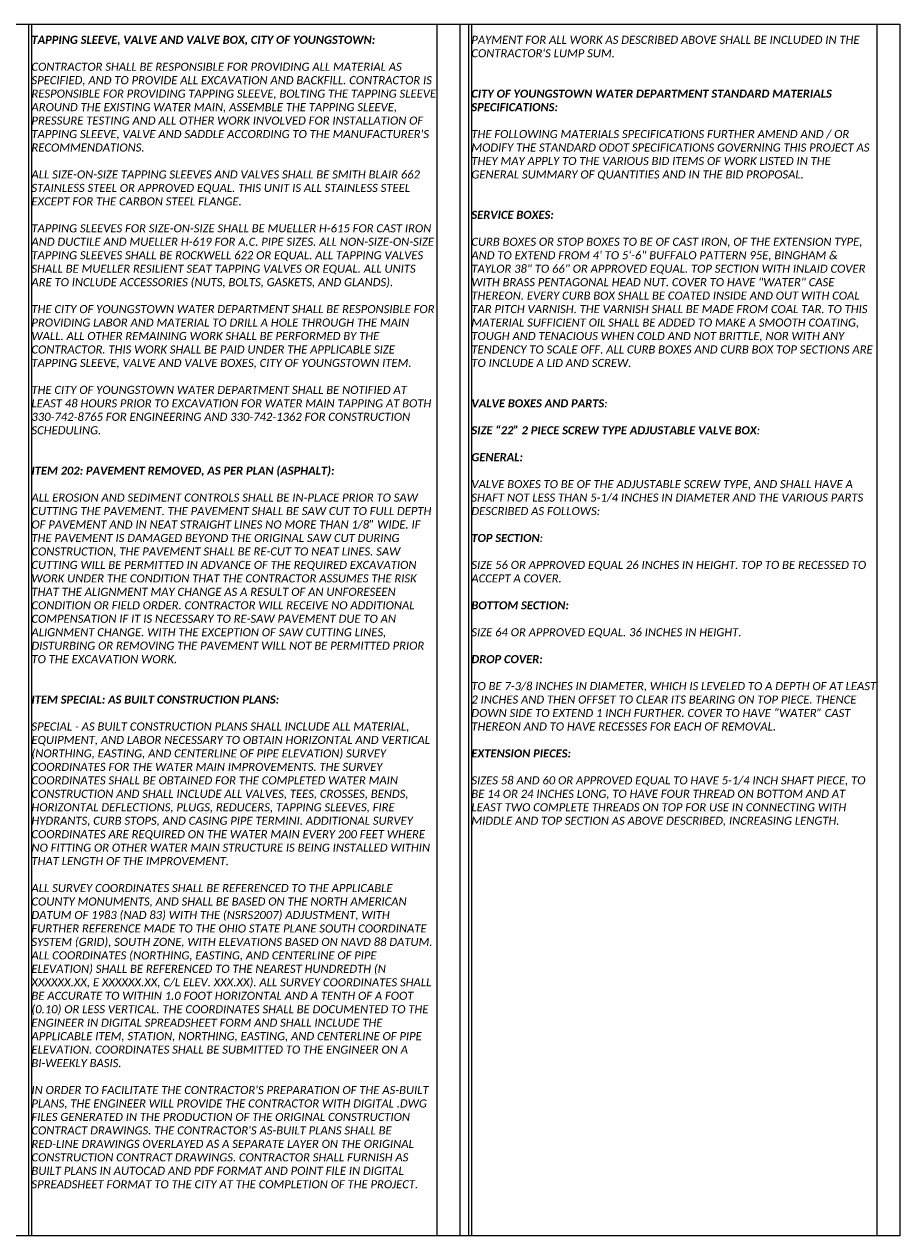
# Model space of a CAD drawing. Header units: feet. Extents: x 0 to 230, y 0 to 21.
# Tile 6 of 10: x 115 to 130, y 0 to 21. Entities that reach past the tile are written whole.
import ezdxf

# ---------------------------------------------------------------- set-up
doc = ezdxf.new("R2010")
doc.units = ezdxf.units.FT
doc.header["$MEASUREMENT"] = 0
doc.layers.add('0_View_Frame_Border', color=7, linetype='Continuous', plot=False)
doc.layers.add('G-ANNO-VPRT', color=215, linetype='Continuous', lineweight=0, plot=False)
doc.layers.add('SH_Text', color=7, linetype='Continuous')
doc.styles.add('Slanted-Normal', font='calibrii.ttf', dxfattribs={"height": 0.14})

msp = doc.modelspace()

# ---------------------------------------------------------------- linework, layer by layer
at = {"layer": '0_View_Frame_Border'}
msp.add_lwpolyline([(100, 21), (130.5, 21), (130.5, 0), (100, 0)], close=True, dxfattribs=at)
at = {"layer": 'G-ANNO-VPRT'}
for p, q in [((115.4, 21), (115.4, 0)), ((115.45, 21), (115.45, 0)), ((122.475, 21), (122.475, 0)), ((123.025, 21), (123.025, 0)), ((123.075, 21), (123.075, 0)), ((130.1, 21), (130.1, 0))]:
    msp.add_line(p, q, dxfattribs=at)
at = {"layer": 'G-ANNO-VPRT', "color": 1}
msp.add_line((122.875, 21), (122.875, 0), dxfattribs=at)

# ---------------------------------------------------------------- texts
at = {"layer": 'SH_Text', "char_height": 0.14, "width": 7.025, "attachment_point": 1, "style": 'Slanted-Normal'}
for s, insert in [("\\pxsm1;{\\fCalibri|b1|i1|c0|p34;TAPPING SLEEVE, VALVE AND VALVE BOX, CITY OF YOUNGSTOWN: \\P}\\PCONTRACTOR SHALL BE RESPONSIBLE FOR PROVIDING ALL MATERIAL AS SPECIFIED, AND TO PROVIDE ALL EXCAVATION AND BACKFILL. CONTRACTOR IS RESPONSIBLE FOR PROVIDING TAPPING SLEEVE, BOLTING THE TAPPING SLEEVE AROUND THE EXISTING WATER MAIN, ASSEMBLE THE TAPPING SLEEVE, PRESSURE TESTING AND ALL OTHER WORK INVOLVED FOR INSTALLATION OF TAPPING SLEEVE, VALVE AND SADDLE ACCORDING TO THE MANUFACTURER'S RECOMMENDATIONS. \\P\\PALL SIZE-ON-SIZE TAPPING SLEEVES AND VALVES SHALL BE SMITH BLAIR 662 STAINLESS STEEL OR APPROVED EQUAL. THIS UNIT IS ALL STAINLESS STEEL EXCEPT FOR THE CARBON STEEL FLANGE. \\P\\PTAPPING SLEEVES FOR SIZE-ON-SIZE SHALL BE MUELLER H-615 FOR CAST IRON AND DUCTILE AND MUELLER H-619 FOR A.C. PIPE SIZES. ALL NON-SIZE-ON-SIZE TAPPING SLEEVES SHALL BE ROCKWELL 622 OR EQUAL. ALL TAPPING VALVES SHALL BE MUELLER RESILIENT SEAT TAPPING VALVES OR EQUAL. ALL UNITS ARE TO INCLUDE ACCESSORIES (NUTS, BOLTS, GASKETS, AND GLANDS). \\P\\PTHE CITY OF YOUNGSTOWN WATER DEPARTMENT SHALL BE RESPONSIBLE FOR PROVIDING LABOR AND MATERIAL TO DRILL A HOLE THROUGH THE MAIN WALL. ALL OTHER REMAINING WORK SHALL BE PERFORMED BY THE CONTRACTOR. THIS WORK SHALL BE PAID UNDER THE APPLICABLE SIZE TAPPING SLEEVE, VALVE AND VALVE BOXES, CITY OF YOUNGSTOWN ITEM.\\P\\PTHE CITY OF YOUNGSTOWN WATER DEPARTMENT SHALL BE NOTIFIED AT LEAST 48 HOURS PRIOR TO EXCAVATION FOR WATER MAIN TAPPING AT BOTH 330-742-8765 FOR ENGINEERING AND 330-742-1362 FOR CONSTRUCTION SCHEDULING.\\P{\\fCalibri|b1|i1|c0|p34;\\P\\PITEM 202: PAVEMENT REMOVED, AS PER PLAN (ASPHALT):\\P}\\PALL EROSION AND SEDIMENT CONTROLS SHALL BE IN-PLACE PRIOR TO SAW CUTTING THE PAVEMENT. THE PAVEMENT SHALL BE SAW CUT TO FULL DEPTH OF PAVEMENT AND IN NEAT STRAIGHT LINES NO MORE THAN 1/8” WIDE. IF THE PAVEMENT IS DAMAGED BEYOND THE ORIGINAL SAW CUT DURING CONSTRUCTION, THE PAVEMENT SHALL BE RE-CUT TO NEAT LINES. SAW CUTTING WILL BE PERMITTED IN ADVANCE OF THE REQUIRED EXCAVATION WORK UNDER THE CONDITION THAT THE CONTRACTOR ASSUMES THE RISK THAT THE ALIGNMENT MAY CHANGE AS A RESULT OF AN UNFORESEEN CONDITION OR FIELD ORDER. CONTRACTOR WILL RECEIVE NO ADDITIONAL COMPENSATION IF IT IS NECESSARY TO RE-SAW PAVEMENT DUE TO AN ALIGNMENT CHANGE. WITH THE EXCEPTION OF SAW CUTTING LINES, DISTURBING OR REMOVING THE PAVEMENT WILL NOT BE PERMITTED PRIOR TO THE EXCAVATION WORK. \\P\\P\\P{\\fCalibri|b1|i1|c0|p34;ITEM SPECIAL: AS BUILT CONSTRUCTION PLANS:\\P}\\PSPECIAL - AS BUILT CONSTRUCTION PLANS SHALL INCLUDE ALL MATERIAL, EQUIPMENT, AND LABOR NECESSARY TO OBTAIN HORIZONTAL AND VERTICAL (NORTHING, EASTING, AND CENTERLINE OF PIPE ELEVATION) SURVEY COORDINATES FOR THE WATER MAIN IMPROVEMENTS. THE SURVEY COORDINATES SHALL BE OBTAINED FOR THE COMPLETED WATER MAIN CONSTRUCTION AND SHALL INCLUDE ALL VALVES, TEES, CROSSES, BENDS, HORIZONTAL DEFLECTIONS, PLUGS, REDUCERS, TAPPING SLEEVES, FIRE HYDRANTS, CURB STOPS, AND CASING PIPE TERMINI. ADDITIONAL SURVEY COORDINATES ARE REQUIRED ON THE WATER MAIN EVERY 200 FEET WHERE NO FITTING OR OTHER WATER MAIN STRUCTURE IS BEING INSTALLED WITHIN THAT LENGTH OF THE IMPROVEMENT. \\P\\PALL SURVEY COORDINATES SHALL BE REFERENCED TO THE APPLICABLE COUNTY MONUMENTS, AND SHALL BE BASED ON THE NORTH AMERICAN DATUM OF 1983 (NAD 83) WITH THE (NSRS2007) ADJUSTMENT, WITH FURTHER REFERENCE MADE TO THE OHIO STATE PLANE SOUTH COORDINATE SYSTEM (GRID), SOUTH ZONE, WITH ELEVATIONS BASED ON NAVD 88 DATUM. ALL COORDINATES (NORTHING, EASTING, AND CENTERLINE OF PIPE ELEVATION) SHALL BE REFERENCED TO THE NEAREST HUNDREDTH (N XXXXXX.XX, E XXXXXX.XX, C/L ELEV. XXX.XX). ALL SURVEY COORDINATES SHALL BE ACCURATE TO WITHIN 1.0 FOOT HORIZONTAL AND A TENTH OF A FOOT (0.10) OR LESS VERTICAL. THE COORDINATES SHALL BE DOCUMENTED TO THE ENGINEER IN DIGITAL SPREADSHEET FORM AND SHALL INCLUDE THE APPLICABLE ITEM, STATION, NORTHING, EASTING, AND CENTERLINE OF PIPE ELEVATION. COORDINATES SHALL BE SUBMITTED TO THE ENGINEER ON A BI-WEEKLY BASIS.\\P\\PIN ORDER TO FACILITATE THE CONTRACTOR'S PREPARATION OF THE AS-BUILT PLANS, THE ENGINEER WILL PROVIDE THE CONTRACTOR WITH DIGITAL .DWG FILES GENERATED IN THE PRODUCTION OF THE ORIGINAL CONSTRUCTION CONTRACT DRAWINGS. THE CONTRACTOR'S AS-BUILT PLANS SHALL BE RED-LINE DRAWINGS OVERLAYED AS A SEPARATE LAYER ON THE ORIGINAL CONSTRUCTION CONTRACT DRAWINGS. CONTRACTOR SHALL FURNISH AS BUILT PLANS IN AUTOCAD AND PDF FORMAT AND POINT FILE IN DIGITAL SPREADSHEET FORMAT TO THE CITY AT THE COMPLETION OF THE PROJECT.", (115.45, 20.8)), ('\\pxsm1;PAYMENT FOR ALL WORK AS DESCRIBED ABOVE SHALL BE INCLUDED IN THE CONTRACTOR\'S LUMP SUM.\\P{\\fCalibri|b1|i1|c0|p34;\\P\\PCITY OF YOUNGSTOWN WATER DEPARTMENT STANDARD MATERIALS SPECIFICATIONS:\\P}\\PTHE FOLLOWING MATERIALS SPECIFICATIONS FURTHER AMEND AND / OR MODIFY THE STANDARD ODOT SPECIFICATIONS GOVERNING THIS PROJECT AS THEY MAY APPLY TO THE VARIOUS BID ITEMS OF WORK LISTED IN THE GENERAL SUMMARY OF QUANTITIES AND IN THE BID PROPOSAL.\\P\\P\\P{\\fCalibri|b1|i1|c0|p34;SERVICE BOXES:\\P}\\PCURB BOXES OR STOP BOXES TO BE OF CAST IRON, OF THE EXTENSION TYPE, AND TO EXTEND FROM 4\' TO 5\'-6" BUFFALO PATTERN 95E, BINGHAM & TAYLOR 38" TO 66" OR APPROVED EQUAL. TOP SECTION WITH INLAID COVER WITH BRASS PENTAGONAL HEAD NUT. COVER TO HAVE "WATER" CASE THEREON. EVERY CURB BOX SHALL BE COATED INSIDE AND OUT WITH COAL TAR PITCH VARNISH. THE VARNISH SHALL BE MADE FROM COAL TAR. TO THIS MATERIAL SUFFICIENT OIL SHALL BE ADDED TO MAKE A SMOOTH COATING, TOUGH AND TENACIOUS WHEN COLD AND NOT BRITTLE, NOR WITH ANY TENDENCY TO SCALE OFF. ALL CURB BOXES AND CURB BOX TOP SECTIONS ARE TO INCLUDE A LID AND SCREW.\\P\\ps*;{\\A1;\\fCalibri|b1|i1|c0|p34;\\P\\PVALVE BOXES AND PARTS\\fCalibri|b0|i1|c0|p34;:\\L\\P\\A0;\\P\\fCalibri|b1|i1|c0|p34;\\lSIZE “22” 2 PIECE SCREW TYPE ADJUSTABLE VALVE BOX}:\\P\\P{\\fCalibri|b1|i1|c0|p34;GENERAL:\\C6;\\P}\\PVALVE BOXES TO BE OF THE ADJUSTABLE SCREW TYPE, AND SHALL HAVE A SHAFT NOT LESS THAN 5-1/4 INCHES IN DIAMETER AND THE VARIOUS PARTS DESCRIBED AS FOLLOWS:\\P\\P{\\fCalibri|b1|i1|c0|p34;TOP SECTION}:{\\L\\P}\\PSIZE 56 OR APPROVED EQUAL 26 INCHES IN HEIGHT. TOP TO BE RECESSED TO ACCEPT A COVER.\\P\\P{\\fCalibri|b1|i1|c0|p34;BOTTOM SECTION:\\P}\\PSIZE 64 OR APPROVED EQUAL. 36 INCHES IN HEIGHT.\\P\\P{\\fCalibri|b1|i1|c0|p34;DROP COVER:\\fCalibri|b0|i1|c0|p34;\\L\\P}\\PTO BE 7-3/8 INCHES IN DIAMETER, WHICH IS LEVELED TO A DEPTH OF AT LEAST 2 INCHES AND THEN OFFSET TO CLEAR ITS BEARING ON TOP PIECE. THENCE DOWN SIDE TO EXTEND 1 INCH FURTHER. COVER TO HAVE “WATER” CAST THEREON AND TO HAVE RECESSES FOR EACH OF REMOVAL.\\P\\P{\\fCalibri|b1|i1|c0|p34;EXTENSION PIECES:\\P}\\PSIZES 58 AND 60 OR APPROVED EQUAL TO HAVE 5-1/4 INCH SHAFT PIECE, TO BE 14 OR 24 INCHES LONG, TO HAVE FOUR THREAD ON BOTTOM AND AT LEAST TWO COMPLETE THREADS ON TOP FOR USE IN CONNECTING WITH MIDDLE AND TOP SECTION AS ABOVE DESCRIBED, INCREASING LENGTH.', (123.075, 20.8))]:
    msp.add_mtext(s, dxfattribs=dict(at, insert=insert))

doc.saveas('drawing.dxf')
